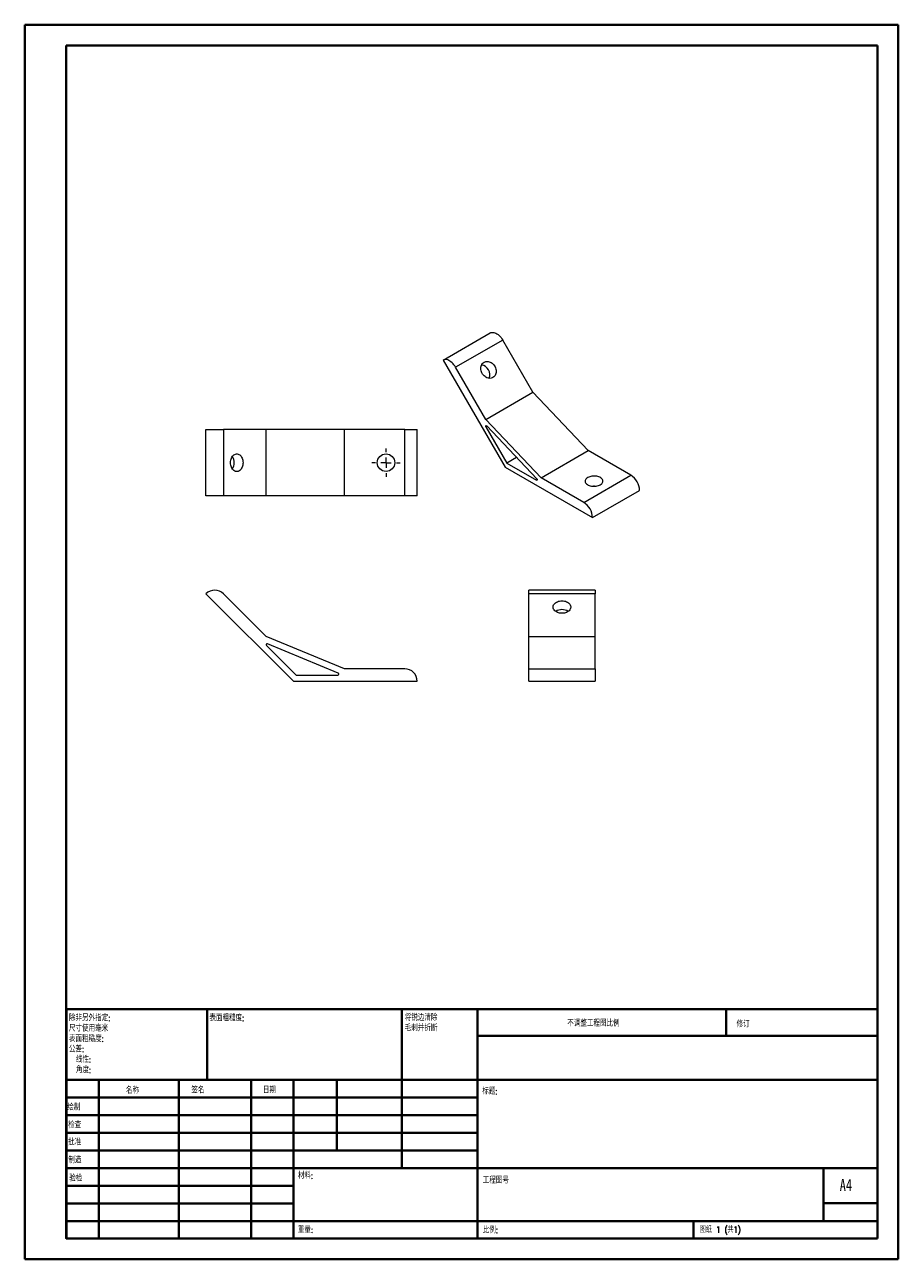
# Model space of a CAD drawing. Header units: millimetres. Extents: x 0 to 210, y 0 to 297.
import ezdxf

# ---------------------------------------------------------------- set-up
doc = ezdxf.new("R2010")
doc.units = ezdxf.units.MM
doc.styles.add('SLDTEXTSTYLE0', font='TXT', dxfattribs={"width": 0.75, "bigfont": 'bigfont'})
doc.styles.add('SLDTEXTSTYLE1', font='TXT', dxfattribs={"width": 0.75})
doc.styles.add('SLDTEXTSTYLE2', font='TXT', dxfattribs={"width": 0.694444, "bigfont": 'bigfont'})

# ---------------------------------------------------------------- blocks, each defined once
blk = doc.blocks.new('SW_NOTE_0')
at = {"color": 0, "linetype": 'Continuous', "lineweight": 0, "char_height": 1.5, "attachment_point": 1, "style": 'SLDTEXTSTYLE0'}
for s, insert in [('\\M+18FAB锐边\\M+190B4\\M+18F9C', (0, 1.93)), ('\\M+196D1\\M+18E68\\M+19BF3\\M+190DC\\M+19266', (0, -0.57))]:
    blk.add_mtext(s, dxfattribs=dict(at, insert=insert))
blk = doc.blocks.new('SW_NOTE_1')
at = {"color": 0, "linetype": 'Continuous', "lineweight": 0, "char_height": 1.5, "attachment_point": 1, "style": 'SLDTEXTSTYLE0'}
for s, insert in [('\\M+18F9C\\M+194F1另\\M+18A4F\\M+18E77\\M+192E8:', (0, 1.93)), ('\\M+18EDA\\M+190A1\\M+18E67\\M+19770\\M+19F7C\\M+195C4', (0, -0.57)), ('\\M+1955C\\M+196CA\\M+19165糙\\M+19378:', (0, -3.07)), ('\\M+18CF6\\M+18DB7:', (0, -5.57)), ('线\\M+190AB:', (1.69, -8.07)), ('\\M+18A70\\M+19378:', (1.69, -10.57))]:
    blk.add_mtext(s, dxfattribs=dict(at, insert=insert))
blk = doc.blocks.new('SW_CENTERMARKSYMBOL_0')
at = {"color": 0, "linetype": 'Continuous', "lineweight": 0}
for p, q in [((0, 2.5), (0, 3.375)), ((-2.5, 0), (-3.375, 0)), ((0, 0), (-1.25, 0)), ((0, 0), (0, 1.25)), ((0, 0), (0, -1.25)), ((0, 0), (1.25, 0)), ((2.5, 0), (3.375, 0)), ((0, -2.5), (0, -3.375))]:
    blk.add_line(p, q, dxfattribs=at)

msp = doc.modelspace()

# ---------------------------------------------------------------- linework, layer by layer
at = {"color": 7, "linetype": 'Continuous', "lineweight": 40}
for p, q in [((0.08, 0.21), (0.08, 297.21)), ((0.08, 297.21), (210.08, 297.21)), ((210.08, 0.21), (210.08, 297.21)), ((210.08, 292.21), (210.08, 297.21)), ((10.08, 292.21), (205.08, 292.21)), ((10.08, 5.21), (10.08, 292.21)), ((205.08, 5.21), (205.08, 292.21)), ((10.11, 60.37), (205.08, 60.37)), ((10.11, 60.37), (10.11, 5.12)), ((43.91, 43.37), (43.91, 60.37)), ((90.71, 60.37), (90.71, 22.12)), ((108.91, 60.37), (108.91, 5.12)), ((168.68, 54.09), (168.68, 60.46)), ((205.08, 54), (108.91, 54)), ((205.08, 43.37), (10.11, 43.37)), ((17.91, 43.37), (17.91, 5.12)), ((37.1, 43.37), (37.1, 5.12)), ((54.51, 43.37), (54.51, 5.12)), ((64.71, 5.12), (64.71, 43.37)), ((75.11, 26.37), (75.11, 43.37)), ((108.91, 39.12), (10.11, 39.12)), ((108.91, 34.87), (10.11, 34.87)), ((108.91, 30.62), (10.11, 30.62)), ((108.91, 26.37), (10.11, 26.37)), ((64.71, 22.12), (10.11, 22.12)), ((64.71, 22.12), (205.08, 22.12)), ((192.08, 9.46), (192.08, 22.21)), ((64.71, 17.87), (10.11, 17.87)), ((64.71, 13.62), (10.11, 13.62)), ((205.08, 13.71), (192.08, 13.71)), ((10.11, 9.37), (205.08, 9.37)), ((160.88, 5.21), (160.88, 9.46)), ((10.08, 5.21), (205.08, 5.21)), ((205.08, 5.21), (180.99, 5.21)), ((0.08, 0.21), (210.08, 0.21))]:
    msp.add_line(p, q, dxfattribs=at)
at = {"color": 7, "linetype": 'Continuous', "lineweight": 15}
for p, q in [((100.67, 216.53), (111.98, 223.06)), ((114.98, 221.33), (103.67, 214.8)), ((122.23, 208.78), (114.98, 221.33)), ((100.67, 216.53), (115.54, 190.77)), ((110.92, 202.24), (103.67, 214.8)), ((110.92, 202.24), (122.23, 208.78)), ((135.52, 194.75), (122.23, 208.78)), ((124.21, 188.22), (110.92, 202.24)), ((43.64, 183.85), (43.64, 199.85)), ((43.64, 199.85), (47.88, 199.85)), ((47.88, 199.85), (47.88, 183.85)), ((58.13, 199.85), (47.88, 199.85)), ((58.13, 183.85), (58.13, 199.85)), ((76.93, 199.85), (58.13, 199.85)), ((76.93, 183.85), (76.93, 199.85)), ((91.43, 199.85), (76.93, 199.85)), ((91.43, 183.85), (91.43, 199.85)), ((91.43, 199.85), (94.43, 199.85)), ((94.43, 183.85), (94.43, 199.85)), ((110.95, 200.46), (115.98, 191.74)), ((123.17, 187.98), (111.14, 200.69)), ((118.33, 193.1), (115.98, 191.74)), ((124.21, 188.22), (135.52, 194.75)), ((145.77, 188.83), (135.52, 194.75)), ((115.54, 190.77), (136.58, 178.63)), ((115.98, 191.74), (123.11, 187.63)), ((134.46, 182.3), (124.21, 188.22)), ((134.46, 182.3), (145.77, 188.83)), ((136.58, 178.63), (147.89, 185.16)), ((47.88, 183.85), (43.64, 183.85)), ((58.13, 183.85), (47.88, 183.85)), ((76.93, 183.85), (58.13, 183.85)), ((91.43, 183.85), (76.93, 183.85)), ((94.43, 183.85), (91.43, 183.85)), ((137.23, 161.18), (121.23, 161.18)), ((121.23, 160.3), (121.23, 161.18)), ((137.23, 161.18), (137.23, 160.3)), ((43.64, 160.3), (64.68, 139.27)), ((58.13, 150.05), (47.88, 160.3)), ((137.23, 160.3), (121.23, 160.3)), ((121.23, 150.05), (121.23, 160.3)), ((137.23, 150.05), (137.23, 160.3)), ((76.93, 142.27), (58.13, 150.05)), ((121.23, 150.05), (137.23, 150.05)), ((121.23, 142.27), (121.23, 150.05)), ((137.23, 142.27), (137.23, 150.05)), ((58.17, 147.89), (65.3, 140.77)), ((75.47, 141.25), (58.45, 148.3)), ((65.3, 140.77), (75.37, 140.77)), ((91.43, 142.27), (76.93, 142.27)), ((121.23, 142.27), (137.23, 142.27)), ((121.23, 139.27), (121.23, 142.27)), ((137.23, 142.27), (137.23, 139.27)), ((64.68, 139.27), (94.43, 139.27)), ((121.23, 139.27), (137.23, 139.27))]:
    msp.add_line(p, q, dxfattribs=at)
at = {"color": 8, "linetype": 'Continuous', "lineweight": 15}
for p, q in [((111.21, 200.61), (110.95, 200.46)), ((123.11, 187.63), (123.28, 187.73))]:
    msp.add_line(p, q, dxfattribs=at)
at = {"color": 7, "linetype": 'Continuous', "lineweight": 15, "flags": 128}
for points in [[(111.98, 223.06), (112.17, 223.15), (112.39, 223.2), (112.61, 223.2), (112.85, 223.17), (113.1, 223.1), (113.35, 222.99), (113.61, 222.84), (113.87, 222.66), (114.11, 222.44), (114.35, 222.2), (114.58, 221.93), (114.79, 221.64), (114.98, 221.33)], [(103.67, 214.8), (103.48, 215.11), (103.27, 215.4), (103.04, 215.67), (102.8, 215.91), (102.55, 216.12), (102.3, 216.31), (102.04, 216.45), (101.79, 216.57), (101.54, 216.64), (101.3, 216.67), (101.07, 216.67), (100.86, 216.62), (100.67, 216.53)], [(112.64, 212.33), (112.42, 212.23), (112.19, 212.16), (111.95, 212.14), (111.7, 212.15), (111.45, 212.2), (111.2, 212.28), (110.96, 212.4), (110.73, 212.55), (110.52, 212.74), (110.32, 212.95), (110.15, 213.18), (110, 213.43), (109.89, 213.7), (109.8, 213.97), (109.75, 214.25), (109.74, 214.52), (109.75, 214.79), (109.8, 215.05), (109.89, 215.29), (110, 215.51), (110.15, 215.71), (110.32, 215.88), (110.51, 216.01), (110.73, 216.11), (110.96, 216.18), (111.2, 216.2), (111.45, 216.19), (111.7, 216.15), (111.95, 216.06), (112.19, 215.94), (112.42, 215.79), (112.64, 215.6), (112.83, 215.39), (113, 215.16), (113.15, 214.91), (113.26, 214.65), (113.35, 214.37), (113.4, 214.09), (113.42, 213.82), (113.4, 213.55), (113.35, 213.29), (113.26, 213.05), (113.15, 212.83), (113, 212.63), (112.83, 212.47), (112.64, 212.33)], [(110.95, 200.46), (110.91, 200.54), (110.9, 200.62), (110.9, 200.69), (110.92, 200.73), (110.97, 200.76), (111.02, 200.76), (111.08, 200.74), (111.14, 200.69)], [(52.57, 191.85), (52.55, 191.56), (52.51, 191.28), (52.44, 191.01), (52.35, 190.75), (52.23, 190.51), (52.09, 190.3), (51.93, 190.12), (51.76, 189.97), (51.57, 189.85), (51.37, 189.77), (51.17, 189.73), (50.96, 189.73), (50.76, 189.77), (50.56, 189.85), (50.37, 189.97), (50.2, 190.12), (50.04, 190.3), (49.9, 190.51), (49.78, 190.75), (49.69, 191.01), (49.62, 191.28), (49.58, 191.56), (49.56, 191.85), (49.58, 192.14), (49.62, 192.43), (49.69, 192.7), (49.78, 192.96), (49.9, 193.19), (50.04, 193.41), (50.2, 193.59), (50.37, 193.74), (50.56, 193.86), (50.76, 193.93), (50.96, 193.97), (51.17, 193.97), (51.37, 193.93), (51.57, 193.86), (51.76, 193.74), (51.93, 193.59), (52.09, 193.41), (52.23, 193.19), (52.35, 192.96), (52.44, 192.7), (52.51, 192.43), (52.55, 192.14), (52.57, 191.85)], [(123.17, 187.98), (123.23, 187.92), (123.26, 187.84), (123.28, 187.76), (123.28, 187.69), (123.26, 187.64), (123.22, 187.61), (123.17, 187.61), (123.11, 187.63)], [(138.44, 186.53), (138.63, 186.66), (138.79, 186.8), (138.91, 186.95), (139, 187.11), (139.05, 187.28), (139.06, 187.44), (139.03, 187.61), (138.96, 187.77), (138.85, 187.93), (138.71, 188.07), (138.54, 188.21), (138.33, 188.33), (138.1, 188.43), (137.85, 188.51), (137.58, 188.57), (137.3, 188.61), (137.01, 188.63), (136.72, 188.62), (136.43, 188.59), (136.15, 188.54), (135.89, 188.47), (135.65, 188.38), (135.43, 188.27), (135.24, 188.14), (135.08, 188), (134.96, 187.85), (134.87, 187.69), (134.82, 187.53), (134.81, 187.36), (134.84, 187.19), (134.91, 187.03), (135.02, 186.88), (135.16, 186.73), (135.33, 186.6), (135.54, 186.48), (135.77, 186.38), (136.02, 186.29), (136.29, 186.23), (136.57, 186.19), (136.86, 186.18), (137.15, 186.18), (137.44, 186.21), (137.71, 186.26), (137.98, 186.33), (138.22, 186.42), (138.44, 186.53)], [(137.05, 186.18), (137.01, 186.18), (136.82, 186.18)], [(129.23, 155.62), (128.94, 155.63), (128.66, 155.67), (128.39, 155.74), (128.13, 155.84), (127.89, 155.96), (127.68, 156.1), (127.5, 156.25), (127.35, 156.43), (127.23, 156.62), (127.15, 156.82), (127.11, 157.02), (127.11, 157.22), (127.15, 157.43), (127.23, 157.62), (127.35, 157.81), (127.5, 157.99), (127.68, 158.15), (127.89, 158.29), (128.13, 158.4), (128.39, 158.5), (128.66, 158.57), (128.94, 158.61), (129.23, 158.62), (129.52, 158.61), (129.81, 158.57), (130.08, 158.5), (130.34, 158.4), (130.57, 158.29), (130.79, 158.15), (130.97, 157.99), (131.12, 157.81), (131.23, 157.62), (131.31, 157.43), (131.35, 157.22), (131.35, 157.02), (131.31, 156.82), (131.23, 156.62), (131.12, 156.43), (130.97, 156.25), (130.79, 156.1), (130.57, 155.96), (130.34, 155.84), (130.08, 155.74), (129.81, 155.67), (129.52, 155.63), (129.23, 155.62)]]:
    msp.add_lwpolyline(points, dxfattribs=at)
at = {"color": 7, "linetype": 'Continuous', "lineweight": 15}
msp.add_circle((86.93, 191.85), 2.12, dxfattribs=at)
for centre, radius, start, end in [((109.56, 213.01), 2.35, 338.4773, 81.5335), ((47.83, 191.9), 2.61, 358.8995, 33.826), ((47.83, 191.8), 2.61, 326.174, 1.1005), ((143.3, 184.95), 4.6, 2.5202, 57.4798), ((131.99, 178.42), 4.6, 2.5201, 57.4799), ((45.76, 158.18), 3, 45, 135), ((129.23, 153.76), 2.75, 56.8073, 123.1927), ((58.35, 148.07), 0.25, 67.5, 225), ((75.37, 141.02), 0.25, 270, 67.5), ((91.43, 139.27), 3, 0, 90)]:
    msp.add_arc(centre, radius, start, end, dxfattribs=at)

# ---------------------------------------------------------------- block references
at = {"color": 7, "linetype": 'Continuous', "lineweight": 0}
for name, p in [('SW_CENTERMARKSYMBOL_0', (86.93, 191.85)), ('SW_NOTE_1', (10.7, 57.11)), ('SW_NOTE_0', (91.42, 57.19))]:
    msp.add_blockref(name, p, dxfattribs=at)

# ---------------------------------------------------------------- texts
at = {"color": 7, "linetype": 'Continuous', "lineweight": 0, "attachment_point": 1}
for s, insert, char_height, style in [('\\M+1955C\\M+196CA\\M+19165糙\\M+19378:', (44.48, 59.04), 1.5, 'SLDTEXTSTYLE0'), ('\\M+19573调\\M+190AE\\M+18D48\\M+192F6图\\M+194E4\\M+197E1', (130.49, 57.75), 1.5, 'SLDTEXTSTYLE0'), ('\\M+18F43订', (171.21, 57.55), 1.5, 'SLDTEXTSTYLE0'), ('\\M+196BC\\M+18FCC', (24.43, 41.62), 1.5, 'SLDTEXTSTYLE0'), ('签\\M+196BC', (40.14, 41.68), 1.5, 'SLDTEXTSTYLE0'), ('\\M+193FA\\M+18AFA', (57.33, 41.7), 1.5, 'SLDTEXTSTYLE0'), ('标题:', (110.07, 41.4), 1.5, 'SLDTEXTSTYLE0'), ('绘\\M+190A7', (10.32, 37.55), 1.5, 'SLDTEXTSTYLE0'), ('检查', (10.52, 33.28), 1.5, 'SLDTEXTSTYLE0'), ('\\M+194E1\\M+18F79', (10.51, 29.19), 1.5, 'SLDTEXTSTYLE0'), ('\\M+190A7\\M+191A2', (10.57, 24.85), 1.5, 'SLDTEXTSTYLE0'), ('\\M+18DDE\\M+197BF:', (65.76, 21.11), 1.5, 'SLDTEXTSTYLE0'), ('验检', (10.78, 20.47), 1.5, 'SLDTEXTSTYLE0'), ('\\M+18D48\\M+192F6图\\M+18D86', (110.18, 19.99), 1.5, 'SLDTEXTSTYLE0'), ('A4', (196, 19.52), 2.91, 'SLDTEXTSTYLE1'), ('\\M+18F64\\M+197CA:', (65.73, 8.07), 1.4986, 'SLDTEXTSTYLE0'), ('\\M+194E4\\M+197E1:', (110.18, 8.02), 1.5, 'SLDTEXTSTYLE0'), ('图纸 1 (\\M+18BA41)', (162.36, 8.11), 1.5, 'SLDTEXTSTYLE2')]:
    msp.add_mtext(s, dxfattribs=dict(at, insert=insert, char_height=char_height, style=style))

doc.saveas('drawing.dxf')
